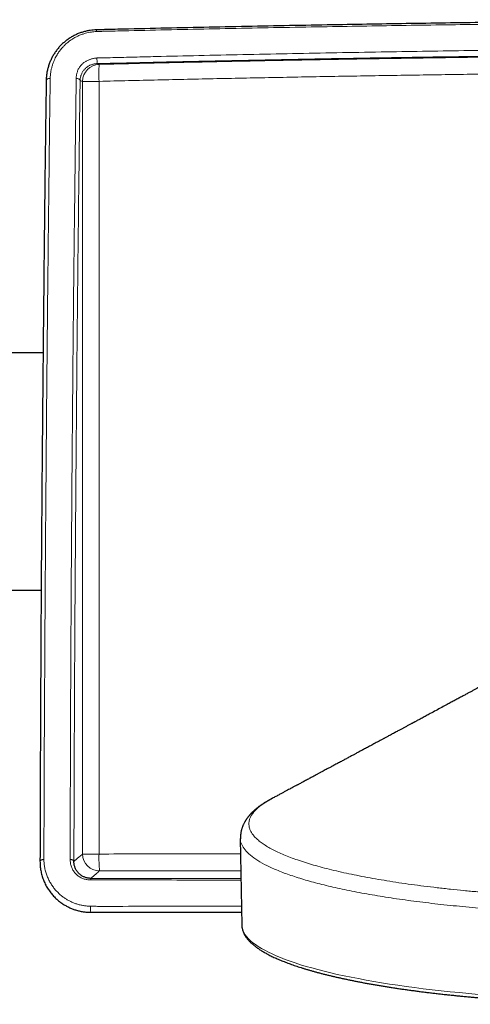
# Model space of a CAD drawing. Header units: millimetres. Extents: x 8 to 1465, y 12 to 1156.
# Tile 7 of 166: x 513 to 566, y 47 to 163. Entities that reach past the tile are written whole.
import ezdxf

# ---------------------------------------------------------------- set-up
doc = ezdxf.new("R2010")
doc.units = ezdxf.units.MM

msp = doc.modelspace()

# ---------------------------------------------------------------- linework, layer by layer
at = {"color": 252, "linetype": 'Continuous', "lineweight": 0}
for p, q in [((520.35, 155.8), (520.35, 64.67)), ((522.29, 155.8), (520.35, 155.8)), ((522.29, 64.67), (522.29, 155.8)), ((522.29, 64.67), (520.35, 64.67))]:
    msp.add_line(p, q, dxfattribs=at)
at = {"color": 7, "linetype": 'Continuous', "lineweight": 30}
for p, q in [((515.69, 123.78), (450.84, 123.78)), ((450.35, 95.78), (515.47, 95.78)), ((542.62, 71.18), (542.6, 71.17)), ((538.94, 66.5), (539.13, 56.28)), ((539.13, 56.28), (539.13, 56.27))]:
    msp.add_line(p, q, dxfattribs=at)
at = {"color": 252, "linetype": 'Continuous', "lineweight": 0, "flags": 128}
for points in [[(516.54, 156.15), (516.46, 156.14), (516.39, 156.13), (516.33, 156.12), (516.27, 156.1), (516.21, 156.08), (516.16, 156.05), (516.13, 156.03), (516.09, 156), (516.07, 155.97), (516.06, 155.94), (516.06, 155.91)], [(519.6, 156.14), (519.67, 156.13), (519.74, 156.12), (519.81, 156.1), (519.87, 156.08), (519.93, 156.05), (519.97, 156.03), (520.01, 156), (520.04, 155.97), (520.05, 155.94), (520.06, 155.91)], [(515.78, 64.04), (515.71, 64.03), (515.64, 64.02), (515.57, 64), (515.51, 63.98), (515.45, 63.96), (515.41, 63.93), (515.37, 63.9), (515.35, 63.87), (515.33, 63.84), (515.32, 63.81)], [(518.88, 64.04), (518.96, 64.03), (519.03, 64.02), (519.09, 64), (519.15, 63.98), (519.2, 63.96), (519.24, 63.93), (519.28, 63.9), (519.3, 63.87), (519.32, 63.84), (519.33, 63.81)], [(539.13, 56.27), (539.14, 56.07), (539.19, 55.84), (539.27, 55.6), (539.38, 55.37), (539.53, 55.14), (539.7, 54.91), (539.91, 54.67), (540.15, 54.44), (540.42, 54.21), (540.73, 53.99), (541.06, 53.76), (541.43, 53.54), (541.82, 53.32), (542.25, 53.09), (542.7, 52.88), (543.19, 52.66), (543.7, 52.45), (544.25, 52.24), (544.82, 52.03), (545.42, 51.82), (546.05, 51.62), (546.71, 51.42), (547.39, 51.23), (548.1, 51.04), (548.84, 50.85), (549.6, 50.67), (550.38, 50.48), (551.2, 50.31), (552.03, 50.14), (552.89, 49.97), (553.77, 49.8), (554.67, 49.64), (555.6, 49.49), (556.54, 49.34), (557.51, 49.19), (558.5, 49.05), (559.5, 48.92), (560.52, 48.79), (561.56, 48.66), (562.62, 48.54), (563.69, 48.43), (564.78, 48.32), (565.89, 48.22), (567, 48.12)]]:
    msp.add_lwpolyline(points, dxfattribs=at)
at = {"color": 252, "linetype": 'Continuous', "lineweight": 0}
for centre, radius, start, end in [((523.89, 161.76), 1.91, 176.3976, 182.3997), ((513.42, 158.17), 8.63, 358.1826, 2.5908), ((522.35, 155.8), 2, 91.4502, 179.9886), ((539.76, 156.72), 17.49, 176.442, 182.9942), ((522.35, 64.68), 2, 180.0652, 269.925), ((540.49, 64.21), 18.21, 178.5408, 184.8364), ((526.56, 61.65), 5.25, 178.305, 180.273), ((529.37, 58.31), 8.08, 178.5578, 183.6242)]:
    msp.add_arc(centre, radius, start, end, dxfattribs=at)
at = {"color": 7, "linetype": 'Continuous', "lineweight": 30}
for points, knots in [([(602.15, 163.07), (602.14, 163.07), (602.03, 163.07), (601.84, 163.07), (601.58, 163.07), (601.29, 163.07), (600.95, 163.07), (600.44, 163.07), (599.8, 163.06), (599.03, 163.06), (597.28, 163.05), (593.95, 163.02), (588.11, 162.98), (581.44, 162.91), (574.55, 162.84), (567.33, 162.74), (559.09, 162.62), (549.53, 162.46), (539.7, 162.28), (531.26, 162.1), (525.78, 161.97), (523.46, 161.91), (522.61, 161.89), (522.19, 161.88), (521.98, 161.88)], [0, 0, 0, 0, 0.000543, 0.004276, 0.007357, 0.010449, 0.01523, 0.020014, 0.029591, 0.039185, 0.04878, 0.094925, 0.163953, 0.267216, 0.344456, 0.421697, 0.537253, 0.652809, 0.779056, 0.905304, 0.968428, 0.984214, 0.992106, 1, 1, 1, 1]), ([(521.25, 161.81), (521.23, 161.81), (521.15, 161.8), (520.99, 161.77), (520.78, 161.73), (520.57, 161.67), (520.36, 161.61), (520.15, 161.55), (519.94, 161.47), (519.74, 161.39), (519.54, 161.3), (519.34, 161.2), (519.15, 161.1), (518.96, 160.99), (518.78, 160.87), (518.59, 160.74), (518.42, 160.61), (518.24, 160.47), (518.08, 160.33), (517.91, 160.18), (517.76, 160.02), (517.6, 159.86), (517.46, 159.69), (517.32, 159.51), (517.19, 159.34), (517.06, 159.15), (516.94, 158.97), (516.83, 158.78), (516.73, 158.58), (516.63, 158.38), (516.54, 158.18), (516.45, 157.97), (516.38, 157.76), (516.31, 157.54), (516.25, 157.33), (516.19, 157.11), (516.15, 156.89), (516.12, 156.67), (516.09, 156.45), (516.07, 156.23), (516.06, 156.05), (516.06, 155.94), (516.06, 155.91)], [0, 0, 0, 0, 0.005115, 0.029494, 0.053918, 0.078409, 0.102991, 0.127684, 0.152503, 0.177321, 0.202142, 0.227065, 0.252095, 0.277236, 0.30249, 0.327858, 0.353337, 0.378923, 0.404612, 0.430395, 0.456263, 0.482207, 0.508213, 0.534254, 0.560213, 0.586255, 0.612447, 0.638783, 0.665258, 0.691861, 0.718583, 0.74541, 0.772326, 0.799313, 0.826353, 0.853425, 0.880507, 0.907593, 0.934657, 0.961798, 0.989098, 1, 1, 1, 1]), ([(521.98, 161.88), (521.85, 161.87), (521.61, 161.86), (521.36, 161.83), (521.25, 161.81)], [0, 0, 0, 0, 0.523821, 1, 1, 1, 1]), ([(516.06, 155.91), (516.06, 155.82), (516.05, 155.55), (516.05, 155.01), (516.02, 153.13), (515.97, 149.54), (515.9, 143.83), (515.82, 136.72), (515.74, 128.68), (515.66, 120.41), (515.61, 114.96), (515.59, 112.33)], [0, 0, 0, 0, 0.006513, 0.018473, 0.037233, 0.136088, 0.265084, 0.43084, 0.624949, 0.818491, 1, 1, 1, 1]), ([(515.59, 112.31), (515.56, 109.23), (515.51, 103.07), (515.45, 93.83), (515.4, 84.59), (515.36, 75.36), (515.34, 68.81), (515.33, 64.96), (515.33, 64.19), (515.32, 63.81)], [0, 0, 0, 0, 0.190476, 0.380952, 0.571428, 0.761905, 0.952381, 0.97619, 1, 1, 1, 1]), ([(578.62, 90.65), (578.59, 90.63), (578.52, 90.6), (578.43, 90.54), (578.33, 90.49), (578.24, 90.44), (578.15, 90.39), (578.08, 90.35), (577.99, 90.3), (577.89, 90.24), (577.78, 90.18), (577.66, 90.11), (577.55, 90.05), (577.44, 89.99), (577.32, 89.93), (577.2, 89.86), (577.07, 89.79), (576.93, 89.71), (576.78, 89.62), (576.62, 89.54), (576.47, 89.45), (576.33, 89.38), (576.2, 89.3), (576.07, 89.23), (575.92, 89.15), (575.74, 89.05), (575.53, 88.94), (575.33, 88.82), (575.16, 88.73), (575.04, 88.66), (574.95, 88.61), (574.87, 88.57), (574.78, 88.52), (574.67, 88.46), (574.52, 88.38), (574.33, 88.28), (574.14, 88.17), (573.97, 88.08), (573.82, 88), (573.69, 87.92), (573.57, 87.86), (573.42, 87.78), (573.25, 87.68), (573.05, 87.58), (572.88, 87.48), (572.72, 87.4), (572.6, 87.33), (572.47, 87.25), (572.33, 87.18), (572.19, 87.1), (572.04, 87.02), (571.88, 86.94), (571.71, 86.84), (571.55, 86.76), (571.42, 86.69), (571.33, 86.63), (571.25, 86.59), (571.18, 86.56), (571.13, 86.53), (571.08, 86.5), (571.01, 86.46), (570.91, 86.41), (570.8, 86.35), (570.67, 86.28), (570.42, 86.14), (570.11, 85.97), (569.74, 85.77), (569.41, 85.6), (569.15, 85.45), (568.95, 85.34), (568.82, 85.27), (568.71, 85.21), (568.62, 85.16), (568.54, 85.12), (568.49, 85.1), (568.44, 85.07), (568.39, 85.04), (568.31, 84.99), (568.21, 84.94), (568.03, 84.85), (567.79, 84.71), (567.48, 84.55), (567.17, 84.38), (566.85, 84.21), (566.52, 84.03), (566.2, 83.85), (565.85, 83.67), (565.49, 83.47), (565.1, 83.26), (564.69, 83.04), (564.25, 82.8), (563.8, 82.56), (563.27, 82.28), (562.68, 81.96), (562.02, 81.6), (561.48, 81.31), (561.09, 81.1), (560.85, 80.97), (560.61, 80.84), (560.38, 80.71), (560.17, 80.6), (559.98, 80.5), (559.82, 80.42), (559.69, 80.34), (559.58, 80.29), (559.5, 80.24), (559.44, 80.21), (559.37, 80.17), (559.29, 80.13), (559.19, 80.08), (559.06, 80.01), (558.92, 79.93), (558.77, 79.85), (558.61, 79.77), (558.46, 79.68), (558.3, 79.6), (558.17, 79.53), (558.03, 79.45), (557.88, 79.37), (557.71, 79.28), (557.53, 79.18), (557.32, 79.07), (557.1, 78.95), (556.87, 78.83), (556.65, 78.71), (556.44, 78.6), (556.26, 78.5), (556.11, 78.42), (555.97, 78.35), (555.85, 78.28), (555.73, 78.22), (555.58, 78.14), (555.41, 78.04), (555.12, 77.89), (554.7, 77.66), (554.27, 77.43), (553.93, 77.25), (553.71, 77.13), (553.48, 77.01), (553.27, 76.89), (553.07, 76.79), (552.88, 76.68), (552.7, 76.59), (552.54, 76.5), (552.39, 76.42), (552.23, 76.33), (552.05, 76.24), (551.85, 76.13), (551.59, 75.99), (551.25, 75.81), (550.84, 75.59), (550.43, 75.37), (550.01, 75.15), (549.65, 74.95), (549.34, 74.78), (549.08, 74.65), (548.84, 74.52), (548.64, 74.41), (548.46, 74.31), (548.31, 74.23), (548.17, 74.16), (548.03, 74.08), (547.87, 73.99), (547.69, 73.9), (547.49, 73.79), (547.29, 73.68), (547.07, 73.57), (546.86, 73.45), (546.63, 73.33), (546.42, 73.22), (546.22, 73.11), (546.03, 73.01), (545.87, 72.92), (545.74, 72.85), (545.64, 72.8), (545.54, 72.75), (545.43, 72.69), (545.3, 72.62), (545.15, 72.53), (544.97, 72.44), (544.75, 72.32), (544.5, 72.19), (544.2, 72.03), (543.88, 71.85), (543.52, 71.66), (543.13, 71.45), (542.82, 71.29), (542.65, 71.19), (542.62, 71.18)], [0, 0, 0, 0, 0.002496, 0.005579, 0.008005, 0.010636, 0.013292, 0.015436, 0.017163, 0.020259, 0.023868, 0.027094, 0.03016, 0.033289, 0.03649, 0.039772, 0.043384, 0.04745, 0.051866, 0.056347, 0.06034, 0.064436, 0.06811, 0.07157, 0.075435, 0.080889, 0.086731, 0.092497, 0.098, 0.100704, 0.103109, 0.105206, 0.107473, 0.110521, 0.114346, 0.120562, 0.126024, 0.130737, 0.134707, 0.138268, 0.141699, 0.145001, 0.150341, 0.155958, 0.16175, 0.1652, 0.168678, 0.172242, 0.17632, 0.180012, 0.184083, 0.188531, 0.193354, 0.198526, 0.201653, 0.204322, 0.206537, 0.208297, 0.209605, 0.210664, 0.212758, 0.21547, 0.218796, 0.222389, 0.225967, 0.239882, 0.248269, 0.257172, 0.266594, 0.270396, 0.274074, 0.277192, 0.27974, 0.281718, 0.283128, 0.284097, 0.285766, 0.287959, 0.290676, 0.293915, 0.302543, 0.31114, 0.319691, 0.328809, 0.33789, 0.346979, 0.356553, 0.366751, 0.377566, 0.388986, 0.400999, 0.413594, 0.426705, 0.44442, 0.462748, 0.481703, 0.488417, 0.495208, 0.502073, 0.508558, 0.514367, 0.519416, 0.523819, 0.527575, 0.530688, 0.532715, 0.534332, 0.535874, 0.538076, 0.540964, 0.544467, 0.548627, 0.552924, 0.55692, 0.56166, 0.565895, 0.569626, 0.573074, 0.577113, 0.581834, 0.587234, 0.59278, 0.598893, 0.605553, 0.611917, 0.617547, 0.622444, 0.626871, 0.630464, 0.633429, 0.636801, 0.640923, 0.645648, 0.650901, 0.665411, 0.680289, 0.686814, 0.693136, 0.699258, 0.70518, 0.71083, 0.716085, 0.720943, 0.725577, 0.729446, 0.733853, 0.738795, 0.744272, 0.750027, 0.76109, 0.771822, 0.784026, 0.79555, 0.806397, 0.814084, 0.821269, 0.827911, 0.83401, 0.838422, 0.8425, 0.846248, 0.850202, 0.854579, 0.859508, 0.864931, 0.870625, 0.876566, 0.882755, 0.888816, 0.894927, 0.900591, 0.905775, 0.91048, 0.913531, 0.916342, 0.918921, 0.921846, 0.925454, 0.929743, 0.934714, 0.940365, 0.947656, 0.955832, 0.964892, 0.974833, 0.985654, 0.997351, 1, 1, 1, 1]), ([(542.63, 71.18), (542.59, 71.17), (542.53, 71.13), (542.44, 71.08), (542.36, 71.04), (542.3, 71), (542.24, 70.97), (542.2, 70.94), (542.15, 70.92), (542.1, 70.89), (542.06, 70.86), (542.01, 70.83), (541.96, 70.8), (541.91, 70.77), (541.85, 70.74), (541.8, 70.71), (541.75, 70.67), (541.71, 70.65), (541.67, 70.62), (541.63, 70.59), (541.57, 70.55), (541.49, 70.5), (541.41, 70.45), (541.34, 70.4), (541.26, 70.34), (541.18, 70.29), (541.1, 70.23), (541.03, 70.17), (540.96, 70.12), (540.9, 70.07), (540.85, 70.03), (540.79, 69.98), (540.74, 69.94), (540.69, 69.9), (540.66, 69.87), (540.64, 69.85), (540.62, 69.83), (540.59, 69.81), (540.56, 69.79), (540.53, 69.76), (540.5, 69.73), (540.47, 69.7), (540.45, 69.68), (540.43, 69.66), (540.4, 69.64), (540.37, 69.61), (540.34, 69.57), (540.3, 69.53), (540.26, 69.5), (540.23, 69.47), (540.2, 69.44), (540.17, 69.41), (540.15, 69.38), (540.12, 69.35), (540.1, 69.32), (540.06, 69.28), (540.02, 69.24), (539.98, 69.19), (539.94, 69.14), (539.9, 69.09), (539.86, 69.04), (539.82, 69), (539.79, 68.95), (539.76, 68.91), (539.73, 68.87), (539.71, 68.84), (539.68, 68.8), (539.65, 68.75), (539.62, 68.7), (539.58, 68.65), (539.55, 68.59), (539.52, 68.54), (539.49, 68.49), (539.46, 68.45), (539.44, 68.41), (539.41, 68.35), (539.37, 68.27), (539.32, 68.17), (539.27, 68.07), (539.23, 67.97), (539.19, 67.87), (539.15, 67.75), (539.12, 67.64), (539.09, 67.53), (539.06, 67.43), (539.03, 67.32), (539.01, 67.21), (539, 67.12), (538.99, 67.07), (538.99, 67.03), (538.98, 67), (538.98, 66.96), (538.97, 66.91), (538.97, 66.85), (538.96, 66.77), (538.96, 66.69), (538.95, 66.59), (538.95, 66.52), (538.96, 66.48)], [0, 0, 0, 0, 0.015008, 0.02854, 0.040597, 0.051181, 0.060292, 0.06797, 0.074884, 0.083548, 0.091239, 0.098362, 0.106642, 0.115176, 0.124786, 0.134311, 0.142756, 0.150122, 0.156508, 0.163449, 0.17147, 0.18835, 0.204017, 0.21627, 0.229191, 0.245562, 0.262254, 0.276228, 0.289632, 0.301193, 0.313054, 0.324547, 0.335604, 0.345283, 0.35328, 0.356833, 0.360913, 0.366205, 0.372709, 0.380407, 0.387646, 0.393616, 0.398318, 0.402291, 0.408522, 0.416078, 0.42496, 0.434303, 0.442832, 0.450535, 0.457412, 0.464208, 0.470642, 0.476734, 0.483227, 0.491185, 0.503707, 0.515407, 0.525148, 0.534627, 0.545033, 0.556337, 0.567147, 0.575969, 0.58375, 0.590635, 0.59855, 0.608101, 0.619288, 0.630184, 0.641572, 0.65205, 0.661582, 0.670165, 0.677812, 0.685133, 0.705262, 0.72598, 0.741963, 0.759388, 0.778775, 0.799173, 0.818789, 0.837162, 0.853794, 0.871523, 0.88906, 0.906509, 0.91172, 0.91692, 0.922107, 0.927945, 0.935531, 0.944882, 0.956003, 0.968896, 0.983562, 1, 1, 1, 1]), ([(515.32, 63.81), (515.33, 63.72), (515.33, 63.53), (515.35, 63.26), (515.38, 62.99), (515.42, 62.71), (515.48, 62.44), (515.55, 62.17), (515.63, 61.9), (515.72, 61.64), (515.83, 61.38), (515.94, 61.13), (516.07, 60.89), (516.21, 60.65), (516.36, 60.43), (516.51, 60.21), (516.67, 60), (516.84, 59.8), (517.02, 59.61), (517.21, 59.42), (517.41, 59.24), (517.67, 59.03), (517.98, 58.81), (518.35, 58.58), (518.73, 58.38), (519.12, 58.21), (519.53, 58.06), (519.96, 57.95), (520.4, 57.86), (520.78, 57.82), (521.08, 57.8), (521.24, 57.8), (521.31, 57.8)], [0, 0, 0, 0, 0.029935, 0.059982, 0.090082, 0.120378, 0.15073, 0.181281, 0.211891, 0.242619, 0.272501, 0.302441, 0.332439, 0.362496, 0.390532, 0.418671, 0.44686, 0.475232, 0.503656, 0.532266, 0.560932, 0.589712, 0.635609, 0.681761, 0.726256, 0.771002, 0.814798, 0.860641, 0.906778, 0.953228, 0.976614, 1, 1, 1, 1]), ([(521.32, 61.8), (521.27, 61.8), (521.18, 61.81), (521.03, 61.82), (520.87, 61.85), (520.7, 61.9), (520.54, 61.96), (520.38, 62.03), (520.23, 62.12), (520.08, 62.23), (519.94, 62.35), (519.82, 62.48), (519.7, 62.62), (519.6, 62.78), (519.52, 62.94), (519.45, 63.11), (519.39, 63.28), (519.35, 63.45), (519.33, 63.63), (519.33, 63.75), (519.33, 63.81)], [0, 0, 0, 0, 0.0412508, 0.0825268, 0.1342916, 0.1865146, 0.2393972, 0.2931874, 0.3494211, 0.4061375, 0.4643104, 0.5229536, 0.5815552, 0.6405812, 0.7008934, 0.7616285, 0.8202669, 0.8792759, 0.9394295, 1, 1, 1, 1]), ([(521.31, 57.8), (521.52, 57.8), (521.95, 57.8), (522.79, 57.8), (528.51, 57.8), (534.01, 57.8), (539.1, 57.8)], [0, 0, 0, 0, 0.035578, 0.071165, 0.142337, 1, 1, 1, 1]), ([(539.13, 56.27), (539.13, 56.23), (539.13, 56.15), (539.14, 56.02), (539.17, 55.88), (539.2, 55.75), (539.24, 55.61), (539.29, 55.48), (539.34, 55.34), (539.41, 55.21), (539.48, 55.08), (539.56, 54.94), (539.66, 54.81), (539.76, 54.67), (539.87, 54.54), (539.99, 54.41), (540.12, 54.28), (540.25, 54.15), (540.4, 54.02), (540.56, 53.89), (540.72, 53.76), (540.89, 53.63), (541.07, 53.51), (541.26, 53.38), (541.45, 53.26), (541.66, 53.14), (541.87, 53.02), (542.09, 52.9), (542.31, 52.78), (542.55, 52.66), (542.79, 52.54), (543.04, 52.43), (543.29, 52.31), (543.56, 52.2), (543.83, 52.09), (544.11, 51.98), (544.4, 51.87), (544.69, 51.76), (544.99, 51.65), (545.3, 51.54), (545.61, 51.43), (545.94, 51.33), (546.26, 51.22), (546.6, 51.12), (546.94, 51.02), (547.29, 50.92), (547.65, 50.81), (548.02, 50.71), (548.39, 50.62), (548.76, 50.52), (549.15, 50.42), (549.54, 50.33), (549.94, 50.23), (550.34, 50.14), (550.75, 50.05), (551.16, 49.96), (551.59, 49.87), (552.02, 49.78), (552.45, 49.69), (552.89, 49.6), (553.34, 49.52), (553.79, 49.43), (554.25, 49.35), (554.71, 49.27), (555.18, 49.19), (555.66, 49.11), (556.14, 49.03), (556.62, 48.95), (557.11, 48.88), (557.61, 48.8), (558.11, 48.73), (558.62, 48.66), (559.13, 48.59), (559.64, 48.52), (560.16, 48.45), (560.69, 48.39), (561.22, 48.32), (561.76, 48.26), (562.29, 48.2), (562.84, 48.13), (563.38, 48.08), (563.94, 48.02), (564.49, 47.96), (565.05, 47.91), (565.61, 47.85), (566.18, 47.8), (566.75, 47.75), (567.33, 47.7), (567.9, 47.65), (568.48, 47.61), (569.07, 47.56), (569.65, 47.52), (570.24, 47.48), (570.84, 47.44), (571.43, 47.4), (572.03, 47.36), (572.63, 47.33), (573.23, 47.29), (573.84, 47.26), (574.45, 47.23), (575.05, 47.2), (575.67, 47.17), (576.28, 47.15), (576.89, 47.12), (577.51, 47.1), (578.13, 47.08), (578.75, 47.06), (579.37, 47.04), (579.99, 47.02), (580.62, 47.01), (581.24, 46.99), (581.87, 46.98), (582.49, 46.97), (583.12, 46.96), (583.75, 46.96), (584.38, 46.95), (585, 46.95), (585.58, 46.95), (585.95, 46.95), (586.12, 46.95)], [0, 0, 0, 0, 0.006638, 0.014265, 0.021913, 0.029604, 0.037355, 0.045186, 0.053108, 0.061134, 0.069269, 0.077515, 0.08587, 0.094327, 0.102875, 0.111502, 0.120194, 0.128937, 0.137718, 0.146525, 0.155349, 0.164182, 0.173016, 0.181848, 0.190672, 0.199489, 0.208296, 0.217092, 0.225877, 0.234652, 0.243416, 0.252169, 0.260913, 0.269647, 0.278373, 0.287089, 0.295798, 0.3045, 0.313194, 0.321882, 0.330564, 0.339241, 0.347911, 0.356577, 0.365239, 0.373896, 0.382549, 0.391198, 0.399843, 0.408486, 0.417125, 0.425761, 0.434395, 0.443026, 0.451655, 0.460281, 0.468905, 0.477528, 0.486148, 0.494767, 0.503384, 0.511999, 0.520613, 0.529226, 0.537837, 0.546447, 0.555056, 0.563663, 0.57227, 0.580876, 0.58948, 0.598084, 0.606687, 0.615289, 0.623891, 0.632491, 0.641091, 0.649691, 0.658289, 0.666887, 0.675485, 0.684082, 0.692679, 0.701275, 0.70987, 0.718465, 0.72706, 0.735654, 0.744248, 0.752842, 0.761435, 0.770028, 0.778621, 0.787213, 0.795805, 0.804397, 0.812989, 0.82158, 0.830171, 0.838762, 0.847353, 0.855944, 0.864534, 0.873124, 0.881714, 0.890304, 0.898894, 0.907484, 0.916074, 0.924663, 0.933253, 0.941842, 0.950432, 0.959021, 0.96761, 0.976199, 0.984788, 0.993378, 1, 1, 1, 1])]:
    msp.add_open_spline(points, degree=3, knots=knots, dxfattribs=at)
at = {"color": 252, "linetype": 'Continuous', "lineweight": 0}
for points, knots in [([(521.98, 161.68), (522.19, 161.68), (522.61, 161.7), (523.46, 161.72), (525.79, 161.77), (531.27, 161.9), (539.7, 162.08), (549.54, 162.26), (559.09, 162.41), (567.33, 162.53), (574.55, 162.62), (581.44, 162.69), (588.11, 162.75), (593.95, 162.8), (597.29, 162.82), (599.04, 162.83), (599.82, 162.83), (600.47, 162.82), (600.93, 162.81), (601.19, 162.8), (601.39, 162.79), (601.59, 162.79), (601.8, 162.79), (601.95, 162.79), (602.04, 162.79), (602.06, 162.79)], [0, 0, 0, 0, 0.00794, 0.015882, 0.031765, 0.094964, 0.221356, 0.34775, 0.463438, 0.579128, 0.656457, 0.733786, 0.837167, 0.906274, 0.952469, 0.962202, 0.971935, 0.981673, 0.986544, 0.988981, 0.991418, 0.994033, 0.996648, 0.999284, 1, 1, 1, 1]), ([(516.54, 156.15), (516.54, 156.28), (516.55, 156.54), (516.6, 156.93), (516.68, 157.32), (516.78, 157.7), (516.91, 158.07), (517.05, 158.4), (517.19, 158.68), (517.32, 158.92), (517.46, 159.13), (517.62, 159.37), (517.84, 159.65), (518.1, 159.94), (518.35, 160.19), (518.59, 160.39), (518.85, 160.59), (519.15, 160.8), (519.52, 161.01), (519.9, 161.2), (520.29, 161.35), (520.67, 161.47), (521.03, 161.56), (521.36, 161.62), (521.68, 161.66), (521.88, 161.67), (521.98, 161.68)], [0, 0, 0, 0, 0.047917, 0.096034, 0.144403, 0.19308, 0.240291, 0.287501, 0.32167, 0.355838, 0.383441, 0.411044, 0.461386, 0.506044, 0.550701, 0.583017, 0.615333, 0.662938, 0.710819, 0.759058, 0.807745, 0.852285, 0.892765, 0.933244, 0.966622, 1, 1, 1, 1]), ([(604.66, 159.77), (604.62, 159.77), (604.54, 159.77), (604.39, 159.78), (604.22, 159.79), (604.05, 159.8), (603.86, 159.81), (603.68, 159.81), (603.48, 159.82), (603.26, 159.83), (603.01, 159.83), (602.71, 159.84), (602.4, 159.85), (602.09, 159.85), (601.81, 159.85), (601.55, 159.84), (601.26, 159.83), (600.92, 159.82), (600.51, 159.8), (600.06, 159.79), (599.48, 159.79), (597.65, 159.78), (592.73, 159.74), (584.82, 159.67), (575.06, 159.56), (565.3, 159.43), (555.31, 159.27), (545.11, 159.08), (536.47, 158.9), (530.47, 158.76), (527.09, 158.68), (524.99, 158.63), (523.3, 158.58), (522.46, 158.57), (522.04, 158.56)], [0, 0, 0, 0, 0.001924, 0.004659, 0.00742, 0.010182, 0.012971, 0.015761, 0.018565, 0.021269, 0.025015, 0.028762, 0.0329, 0.037037, 0.040512, 0.043486, 0.04646, 0.051123, 0.055787, 0.061444, 0.067103, 0.076796, 0.12742, 0.244813, 0.362207, 0.479603, 0.596999, 0.722432, 0.847865, 0.908732, 0.939165, 0.969599, 0.984799, 1, 1, 1, 1]), ([(522.04, 158.56), (521.97, 158.55), (521.83, 158.55), (521.65, 158.51), (521.48, 158.47), (521.33, 158.42), (521.19, 158.36), (521.06, 158.32), (520.92, 158.27), (520.78, 158.2), (520.64, 158.11), (520.49, 158.01), (520.35, 157.89), (520.22, 157.76), (520.1, 157.62), (519.99, 157.47), (519.89, 157.31), (519.8, 157.13), (519.73, 156.94), (519.68, 156.77), (519.64, 156.6), (519.61, 156.45), (519.6, 156.29), (519.6, 156.19), (519.6, 156.14)], [0, 0, 0, 0, 0.054014, 0.099064, 0.144107, 0.18296, 0.221838, 0.255974, 0.290075, 0.332726, 0.37539, 0.423505, 0.470601, 0.518028, 0.565937, 0.614478, 0.667205, 0.720286, 0.774436, 0.828938, 0.871436, 0.914206, 0.95698, 1, 1, 1, 1]), ([(522.04, 157.89), (522.88, 157.91), (524.57, 157.95), (527.1, 158.01), (530.47, 158.09), (536.48, 158.22), (545.12, 158.4), (555.32, 158.58), (565.3, 158.73), (575.06, 158.86), (584.82, 158.97), (592.73, 159.03), (597.87, 159.07), (599.87, 159.08), (600.59, 159.08), (600.95, 159.08), (601.31, 159.09), (601.68, 159.09), (602.04, 159.09), (602.39, 159.09), (602.69, 159.09), (602.95, 159.09), (603.22, 159.09), (603.51, 159.09), (603.82, 159.09), (604.12, 159.08), (604.39, 159.08), (604.63, 159.08), (604.84, 159.08), (605.02, 159.07), (605.18, 159.07), (605.29, 159.06), (605.34, 159.06), (605.36, 159.06)], [0, 0, 0, 0, 0.029716, 0.059431, 0.089147, 0.148579, 0.271036, 0.393494, 0.508114, 0.622734, 0.737357, 0.85198, 0.901352, 0.918259, 0.922485, 0.926714, 0.930979, 0.935267, 0.939974, 0.944153, 0.948332, 0.95137, 0.954408, 0.959115, 0.963857, 0.968706, 0.97359, 0.97824, 0.98292, 0.987688, 0.992485, 0.996875, 1, 1, 1, 1]), ([(605.42, 159), (603.19, 158.99), (598.65, 158.97), (591.78, 158.92), (584.84, 158.86), (577.89, 158.79), (570.94, 158.7), (563.99, 158.61), (557.04, 158.5), (550.09, 158.39), (543.14, 158.26), (536.19, 158.12), (529.24, 157.97), (524.61, 157.86), (522.3, 157.8)], [0, 0, 0, 0, 0.080433, 0.164017, 0.2476, 0.331189, 0.414777, 0.498365, 0.581969, 0.665572, 0.749175, 0.832783, 0.916392, 1, 1, 1, 1]), ([(520.06, 155.91), (520.06, 155.99), (520.07, 156.15), (520.12, 156.37), (520.18, 156.55), (520.24, 156.7), (520.31, 156.84), (520.39, 156.98), (520.48, 157.11), (520.58, 157.22), (520.69, 157.33), (520.8, 157.43), (520.93, 157.53), (521.07, 157.62), (521.22, 157.7), (521.38, 157.77), (521.54, 157.82), (521.7, 157.86), (521.87, 157.88), (521.98, 157.89), (522.04, 157.89)], [0, 0, 0, 0, 0.086773, 0.174608, 0.228515, 0.2827, 0.33779, 0.39321, 0.441103, 0.489658, 0.53821, 0.587488, 0.63821, 0.689338, 0.741869, 0.794951, 0.845308, 0.896011, 0.947814, 1, 1, 1, 1]), ([(522.3, 157.8), (522.26, 157.82), (522.17, 157.85), (522.09, 157.88), (522.04, 157.89)], [0, 0, 0, 0, 0.418669, 1, 1, 1, 1]), ([(522.29, 155.8), (524.6, 155.86), (529.23, 155.97), (536.18, 156.12), (543.13, 156.26), (550.07, 156.39), (557.02, 156.5), (563.97, 156.61), (570.92, 156.71), (577.87, 156.79), (584.83, 156.86), (591.78, 156.92), (598.73, 156.97), (603.36, 156.99), (605.68, 157.01)], [0, 0, 0, 0, 0.083321, 0.166642, 0.249963, 0.333289, 0.416615, 0.499941, 0.583281, 0.666622, 0.749963, 0.833308, 0.916654, 1, 1, 1, 1]), ([(515.78, 64.04), (515.78, 64.43), (515.78, 65.2), (515.81, 69.05), (515.83, 78.68), (515.93, 94.07), (516.04, 110.03), (516.16, 123.45), (516.25, 132.17), (516.32, 138.71), (516.37, 143.08), (516.42, 147.44), (516.47, 151.8), (516.51, 154.7), (516.54, 156.15)], [0, 0, 0, 0, 0.0125547, 0.0251097, 0.125435, 0.3260856, 0.5267362, 0.6450516, 0.763367, 0.8106938, 0.8580209, 0.9053477, 0.952674, 1, 1, 1, 1]), ([(519.6, 156.14), (519.6, 155.95), (519.59, 155.56), (519.58, 154.79), (519.53, 151.14), (519.45, 144.59), (519.34, 135.35), (519.24, 126.11), (519.16, 116.86), (519.08, 107.07), (519.01, 96.73), (518.95, 85.83), (518.91, 76.75), (518.9, 70.4), (518.89, 67.22), (518.89, 65.41), (518.88, 64.5), (518.88, 64.04)], [0, 0, 0, 0, 0.006265, 0.0125303, 0.0250609, 0.1253968, 0.2257331, 0.3260695, 0.4264064, 0.5267433, 0.6450526, 0.7633622, 0.881681, 0.9408405, 0.9704202, 0.9852101, 1, 1, 1, 1]), ([(519.33, 63.81), (519.33, 66.23), (519.35, 71.08), (519.37, 78.33), (519.41, 86.81), (519.47, 96.49), (519.55, 107.86), (519.65, 119.71), (519.77, 132.03), (519.9, 143.32), (519.99, 150.9), (520.04, 154.75), (520.05, 155.52), (520.06, 155.91)], [0, 0, 0, 0, 0.078873, 0.157746, 0.236619, 0.354927, 0.473236, 0.607017, 0.740799, 0.87458, 0.974916, 0.987458, 1, 1, 1, 1]), ([(520.06, 155.91), (520.12, 155.88), (520.21, 155.85), (520.31, 155.82), (520.35, 155.8)], [0, 0, 0, 0, 0.629834, 1, 1, 1, 1]), ([(542.6, 71.17), (542.43, 71.08), (542.07, 70.87), (541.59, 70.56), (541.15, 70.23), (540.77, 69.89), (540.47, 69.55), (540.23, 69.21), (540.06, 68.86), (539.97, 68.51), (539.95, 68.16), (539.99, 67.82), (540.11, 67.48), (540.29, 67.14), (540.55, 66.8), (540.87, 66.46), (541.27, 66.12), (541.74, 65.78), (542.28, 65.45), (542.88, 65.13), (543.55, 64.81), (544.27, 64.5), (545.06, 64.19), (545.92, 63.89), (546.84, 63.59), (547.83, 63.3), (548.87, 63.02), (549.98, 62.74), (551.14, 62.47), (552.34, 62.22), (553.59, 61.97), (554.88, 61.74), (556.23, 61.51), (557.64, 61.29), (559.09, 61.08), (560.59, 60.88), (562.13, 60.7), (563.7, 60.52), (565.29, 60.36), (566.9, 60.21), (568.54, 60.08), (570.22, 59.95), (571.93, 59.84), (573.67, 59.74), (575.43, 59.65), (577.21, 59.58), (578.99, 59.52), (580.77, 59.47), (582.55, 59.44), (584.33, 59.42), (585.52, 59.42), (586.12, 59.42)], [0, 0, 0, 0, 0.017661, 0.037934, 0.05822, 0.078521, 0.099206, 0.119904, 0.14061, 0.161319, 0.182027, 0.202359, 0.222681, 0.242989, 0.26328, 0.28392, 0.304544, 0.325156, 0.345761, 0.366362, 0.386594, 0.406828, 0.427067, 0.447314, 0.467939, 0.488573, 0.509213, 0.529858, 0.550504, 0.570783, 0.591063, 0.611346, 0.631631, 0.652286, 0.672942, 0.693599, 0.714257, 0.734915, 0.755206, 0.775497, 0.79579, 0.816083, 0.836679, 0.857276, 0.877875, 0.898475, 0.919075, 0.939307, 0.959539, 0.97977, 1, 1, 1, 1]), ([(586.12, 57.53), (585, 57.54), (582.78, 57.55), (579.45, 57.62), (576.16, 57.73), (572.92, 57.88), (569.75, 58.08), (566.66, 58.33), (563.66, 58.61), (560.78, 58.93), (558.02, 59.29), (555.41, 59.69), (552.95, 60.12), (550.65, 60.59), (548.54, 61.08), (546.61, 61.6), (544.88, 62.15), (543.36, 62.71), (542.05, 63.3), (540.96, 63.9), (540.1, 64.52), (539.46, 65.15), (539.08, 65.78), (538.92, 66.23), (538.95, 66.47), (538.96, 66.5)], [0, 0, 0, 0, 0.045183, 0.090366, 0.135549, 0.180732, 0.225915, 0.271099, 0.316282, 0.361465, 0.406648, 0.451831, 0.497014, 0.542197, 0.58738, 0.632563, 0.677746, 0.722929, 0.768113, 0.813296, 0.858479, 0.903662, 0.948845, 0.994028, 1, 1, 1, 1]), ([(521.3, 58.51), (521.16, 58.52), (520.88, 58.53), (520.47, 58.58), (520.06, 58.66), (519.65, 58.77), (519.26, 58.92), (518.89, 59.09), (518.54, 59.28), (518.21, 59.48), (517.94, 59.68), (517.72, 59.86), (517.54, 60.03), (517.37, 60.2), (517.21, 60.37), (517.05, 60.56), (516.9, 60.75), (516.76, 60.95), (516.62, 61.15), (516.5, 61.37), (516.38, 61.59), (516.27, 61.82), (516.17, 62.05), (516.08, 62.29), (516.01, 62.53), (515.94, 62.78), (515.89, 63.03), (515.84, 63.28), (515.81, 63.53), (515.79, 63.79), (515.79, 63.96), (515.78, 64.04)], [0, 0, 0, 0, 0.0458829, 0.0917653, 0.1382752, 0.1847859, 0.2314807, 0.2781765, 0.3224991, 0.3668242, 0.4096523, 0.4375139, 0.4655114, 0.4935091, 0.5217519, 0.5499949, 0.5784827, 0.6069706, 0.6355925, 0.6654958, 0.6953991, 0.7254131, 0.7554272, 0.7855789, 0.8158801, 0.8461816, 0.8767533, 0.9073251, 0.9381662, 0.9690074, 1, 1, 1, 1]), ([(518.88, 64.04), (518.89, 63.97), (518.89, 63.82), (518.92, 63.6), (518.96, 63.38), (519.03, 63.17), (519.11, 62.96), (519.21, 62.77), (519.34, 62.58), (519.47, 62.41), (519.63, 62.25), (519.79, 62.11), (519.98, 61.98), (520.17, 61.87), (520.36, 61.78), (520.55, 61.72), (520.76, 61.67), (520.95, 61.64), (521.14, 61.63), (521.26, 61.62), (521.32, 61.62)], [0, 0, 0, 0, 0.059235, 0.118845, 0.179504, 0.240557, 0.298165, 0.356221, 0.41573, 0.475759, 0.531615, 0.587941, 0.645854, 0.704363, 0.755203, 0.80651, 0.859294, 0.912509, 0.956264, 1, 1, 1, 1]), ([(520.35, 64.67), (520.28, 64.62), (520.14, 64.5), (519.95, 64.34), (519.79, 64.2), (519.65, 64.09), (519.53, 63.99), (519.44, 63.91), (519.37, 63.84), (519.34, 63.82), (519.33, 63.81)], [0, 0, 0, 0, 0.12372, 0.247441, 0.371173, 0.494905, 0.621172, 0.74744, 0.87372, 1, 1, 1, 1]), ([(522.29, 64.67), (525.36, 64.68), (530.92, 64.68), (536.49, 64.69), (538.98, 64.69)], [0, 0, 0, 0, 0.552511, 1, 1, 1, 1]), ([(521.32, 61.8), (521.33, 61.81), (521.36, 61.84), (521.43, 61.9), (521.53, 61.98), (521.65, 62.08), (521.79, 62.2), (521.95, 62.34), (522.13, 62.5), (522.28, 62.62), (522.35, 62.68)], [0, 0, 0, 0, 0.129074, 0.258148, 0.387235, 0.516322, 0.637236, 0.75815, 0.879075, 1, 1, 1, 1]), ([(539.03, 61.8), (537.34, 61.8), (533.97, 61.8), (528.91, 61.8), (524.69, 61.8), (522.16, 61.8), (521.32, 61.8)], [0, 0, 0, 0, 0.285377, 0.571226, 0.857075, 1, 1, 1, 1]), ([(521.32, 61.62), (521.53, 61.62), (521.95, 61.62), (522.79, 61.61), (524.27, 61.61), (526.38, 61.61), (529.76, 61.61), (533.97, 61.6), (537.35, 61.6), (539.03, 61.6)], [0, 0, 0, 0, 0.035749, 0.0715, 0.143005, 0.285889, 0.428774, 0.714543, 1, 1, 1, 1]), ([(539.01, 62.69), (536.53, 62.69), (530.97, 62.68), (525.42, 62.68), (522.35, 62.68)], [0, 0, 0, 0, 0.447017, 1, 1, 1, 1]), ([(539.09, 58.51), (535.69, 58.51), (530.61, 58.51), (525.11, 58.5), (522.78, 58.5), (521.94, 58.5), (521.51, 58.51), (521.3, 58.51)], [0, 0, 0, 0, 0.572272, 0.856864, 0.928428, 0.96421, 1, 1, 1, 1])]:
    msp.add_open_spline(points, degree=3, knots=knots, dxfattribs=at)

doc.saveas('drawing.dxf')
